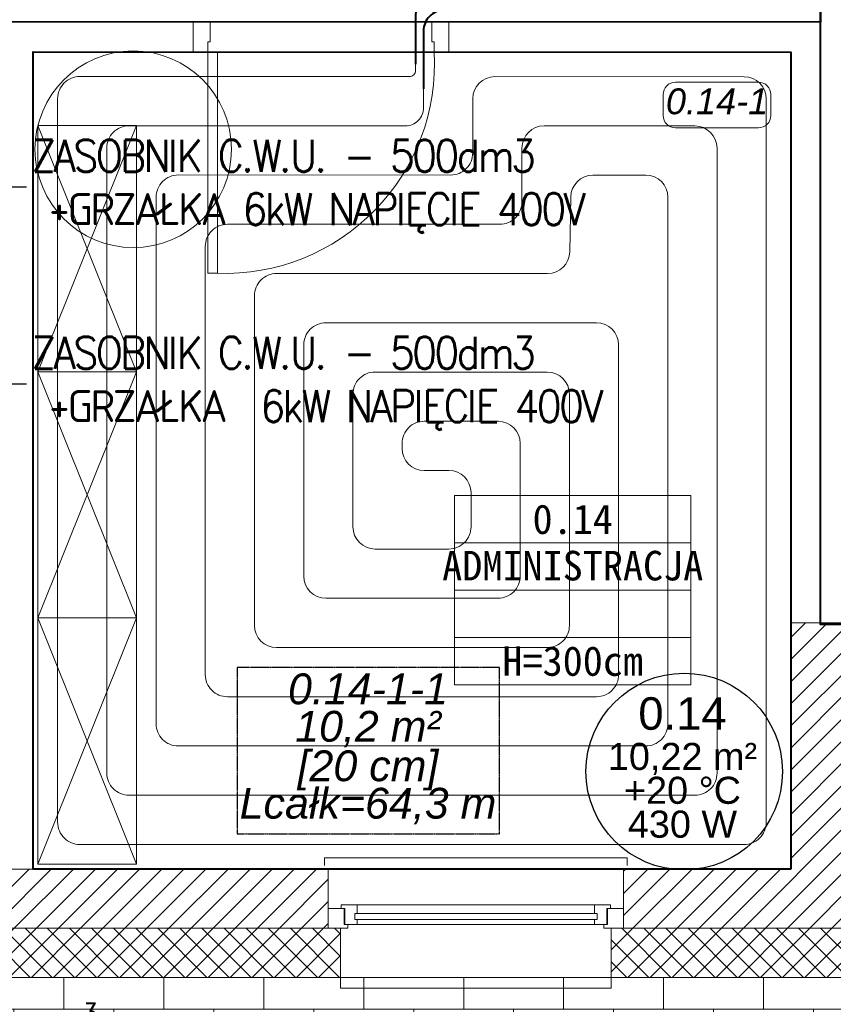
# Model space of a CAD drawing. Header units: millimetres. Extents: x -17122 to 7392, y -6480 to -3200.
# Tile 15 of 70: x -2484 to -2153, y -5091 to -4691. Entities that reach past the tile are written whole.
import ezdxf
from ezdxf import colors
from ezdxf.entities.mleader import LeaderData, LeaderLine
from ezdxf.enums import TextEntityAlignment as Align
from ezdxf.math import Vec2, Vec3

# ---------------------------------------------------------------- set-up
doc = ezdxf.new("R2010")
doc.units = ezdxf.units.MM
doc.linetypes.add('HIDDEN2', pattern=[4.7625, 3.175, -1.5875])
doc.linetypes.add('HIDDENX2', pattern=[0.1905, 0.127, -0.0635])
doc.layers.add('_k_niewidoczna', color=72, linetype='Continuous', lineweight=9, plot=False)
for name, color, linetype, lineweight in [('_k_opis', 7, 'Continuous', 13), ('_k_stolarka', 7, 'Continuous', 13), ('_k_zarys', 7, 'HIDDEN2', 20), ('_k_ściany', 7, 'Continuous', 0), ('IS_b717ccf2-f286-464b-8c1c-720d6d4c2098__k_kreskowanie', 250, 'Continuous', 5), ('IS_b717ccf2-f286-464b-8c1c-720d6d4c2098__k_wyposażenia', 251, 'Continuous', 5), ('IS_Przyłącze (powrotne)', 5, 'Continuous', 40), ('IS_Przyłącze (zasilające)', 1, 'Continuous', 40), ('s-gaz', 54, 'Continuous', 50)]:
    doc.layers.add(name, color=color, linetype=linetype, lineweight=lineweight)
for name, color, linetype, lineweight, true_color in [('Default', 7, 'Continuous', 15, 0x000000), ('IS_b717ccf2-f286-464b-8c1c-720d6d4c2098__k_ocieplenie', 7, 'Continuous', 13, 0x000000), ('IS_b717ccf2-f286-464b-8c1c-720d6d4c2098__k_opis', 7, 'Continuous', 5, 0x000000), ('IS_b717ccf2-f286-464b-8c1c-720d6d4c2098__k_tabela', 7, 'Continuous', 5, 0x000000), ('IS_b717ccf2-f286-464b-8c1c-720d6d4c2098__k_ściany', 7, 'Continuous', 5, 0x000000), ('IS_Floors zone', 7, 'Continuous', 5, 0x008000), ('IS_Heating_cooling floor', 7, 'HIDDENX2', 5, 0x008000), ('IS_Room (Automatic)', 7, 'Continuous', 5, 0xffffff), ('IS_Strefa podłóg', 7, 'Continuous', 40, 0x008000), ('IS_Strop1', 7, 'Continuous', 5, 0x000080), ('IS_Wężownica OChP', 7, 'Continuous', 5, 0x800080)]:
    doc.layers.add(name, color=color, linetype=linetype, lineweight=lineweight, true_color=true_color)
doc.styles.add('Arial_____', font='arial.ttf')
doc.styles.add('Arial__I__', font='ariali.ttf')
doc.styles.add('GENERATED_STYLE_1', font='MS Gothic.ttf')
doc.styles.add('GENERATED_STYLE_2', font='MS Gothic.ttf')
doc.styles.get("Standard").update_dxf_attribs({"font": 'arial.ttf'})

# ---------------------------------------------------------------- blocks, each defined once
blk = doc.blocks.new('D_90')
at = {"layer": '_k_niewidoczna', "lineweight": 0}
blk.add_lwpolyline([(135862.75, 36163.65), (135952.75, 36163.65)], dxfattribs=at)
at = {"layer": '_k_stolarka', "lineweight": 0}
for points in [[(135855.75, 36151.65), (135855.75, 36163.65), (135862.75, 36163.65), (135862.75, 36155.65), (135861.75, 36155.65), (135861.75, 36151.65), (135855.75, 36151.65)], [(135959.75, 36151.65), (135959.75, 36163.65), (135952.75, 36163.65), (135952.75, 36155.65), (135953.75, 36155.65), (135953.75, 36151.65), (135959.75, 36151.65)]]:
    blk.add_lwpolyline(points, dxfattribs=at)
blk.add_lwpolyline([(135861.75, 36151.65), (135865.75, 36151.65), (135865.75, 36061.65), (135861.75, 36061.65)], close=True, dxfattribs=at)
blk.add_lwpolyline([(135865.75, 36061.65, 0.441517), (135953.75, 36151.65)], format="xyb", dxfattribs=at)
at = {"layer": '_k_ściany', "lineweight": 0}
for points in [[(135855.75, 36151.65), (135855.75, 36163.65)], [(135959.75, 36151.65), (135959.75, 36163.65)]]:
    blk.add_lwpolyline(points, dxfattribs=at)
blk = doc.blocks.new('metryczka_80')
at = {"layer": '_k_opis', "ltscale": 0.1}
for points in [[(-80, 0), (0, 0), (0, -64), (-80, -64)], [(-80, -16), (0, -16), (0, -48), (-80, -48)]]:
    blk.add_lwpolyline(points, close=True, dxfattribs=at)
blk.add_lwpolyline([(-80, -32), (0, -32)], dxfattribs=at)
at = {"layer": '_k_opis', "ltscale": 0.1, "flags": 4}
for tag, style, p in [('ATR_NR_POM', 'GENERATED_STYLE_1', (-40, -13)), ('ATR_POM', 'GENERATED_STYLE_2', (-40, -28.71)), ('ATR_WYS', 'GENERATED_STYLE_1', (-40, -61))]:
    blk.add_attdef(tag, text='', height=10, dxfattribs=dict(at, style=style)).set_placement(p, align=Align.CENTER)
blk = doc.blocks.new('b717ccf2-f286-464b-8c1c-720d6d4c2098')
at = {"layer": 'IS_b717ccf2-f286-464b-8c1c-720d6d4c2098__k_kreskowanie', "lineweight": 0, "ltscale": 2}
h = blk.add_hatch(dxfattribs=at)
h.set_pattern_fill('ANSI37-D9591608-75E2-48B7-82E3-05F', color=256, scale=2, style=0, pattern_type=2)
h.set_pattern_definition([(45, (-5636.062, 4335.4616), (-4.490128, 4.490128), []), (135, (-5636.062, 4335.4616), (-4.490128, -4.490128), [])])
h.paths.add_polyline_path([(-963.83, -744.64), (-963.83, -724.64), (-1535.83, -724.64), (-1535.83, -589.64), (-1555.83, -589.64), (-1555.83, -744.64)], flags=0)
h.paths.add_polyline_path([(-713.83, -644.64), (-713.83, -624.64), (-756.83, -624.64), (-756.83, -724.64), (-853.83, -724.64), (-853.83, -744.64), (-736.83, -744.64), (-736.83, -644.64)], flags=0)
h.paths.add_polyline_path([(309.17, 82.36), (329.17, 82.36), (329.17, 309.36), (-326.83, 309.36), (-326.83, 289.36), (309.17, 289.36)], flags=0)
h.paths.add_polyline_path([(309.17, -317.64), (329.17, -317.64), (329.17, -117.64), (309.17, -117.64)], flags=0)
h.paths.add_polyline_path([(225.67, -724.64), (225.67, -744.64), (329.17, -744.64), (329.17, -517.64), (309.17, -517.64), (309.17, -724.64)], flags=0)
h.paths.add_polyline_path([(-34.33, -724.64), (-34.33, -744.64), (115.67, -744.64), (115.67, -724.64)], flags=0)
h.paths.add_polyline_path([(-404.33, -744.64), (-404.33, -724.64), (-500.83, -724.64), (-500.83, -644.64), (-500.83, -624.64), (-543.83, -624.64), (-543.83, -644.64), (-520.83, -644.64), (-520.83, -744.64)], flags=0)
h.paths.add_polyline_path([(-294.33, -724.64), (-294.33, -744.64), (-144.33, -744.64), (-144.33, -724.64)], flags=0)
h.paths.add_polyline_path([(-1535.83, -356.64), (-1555.83, -356.64), (-1555.83, -439.64), (-1535.83, -439.64)], flags=0)
h.paths.add_polyline_path([(-1535.83, -124.04), (-1555.83, -124.04), (-1555.83, -206.64), (-1535.83, -206.64)], flags=0)
h.paths.add_polyline_path([(-1535.83, 108.56), (-1555.83, 108.56), (-1555.83, 25.96), (-1535.83, 25.96)], flags=0)
h.paths.add_polyline_path([(-1267.27, 289.36), (-1267.27, 309.36), (-1555.83, 309.36), (-1555.83, 212.56), (-1535.83, 212.56), (-1535.83, 289.36)], flags=0)
h.paths.add_polyline_path([(-856.81, 309.36), (-856.81, 289.36), (-436.83, 289.36), (-436.83, 309.36)], flags=0)
h.paths.add_polyline_path([(-966.81, 289.36), (-966.81, 309.36), (-1157.27, 309.36), (-1157.27, 289.36)], flags=0)
h = blk.add_hatch(dxfattribs=at)
h.set_pattern_fill('ANSI31-D9591608-75E2-48B7-82E3-05F', color=256, scale=2, style=0, pattern_type=2)
h.set_pattern_definition([(45, (-5636.062, 4335.4616), (-4.490128, 4.490128), [])])
h.paths.add_polyline_path([(-713.83, -624.64), (-713.83, -600.64), (-780.83, -600.64), (-780.83, -700.64), (-848.83, -700.64), (-848.83, -724.64), (-756.83, -724.64), (-756.83, -624.64)], flags=0)
h.paths.add_polyline_path([(285.17, 82.36), (309.17, 82.36), (309.17, 289.36), (-321.83, 289.36), (-321.83, 265.36), (-221.83, 265.36), (-221.83, 39.36), (-203.83, 39.36), (-203.83, 265.36), (285.17, 265.36)], flags=0)
h.paths.add_polyline_path([(285.17, -317.64), (309.17, -317.64), (309.17, -117.64), (285.17, -117.64)], flags=0)
h.paths.add_polyline_path([(230.67, -700.64), (230.67, -724.64), (309.17, -724.64), (309.17, -517.64), (285.17, -517.64), (285.17, -700.64)], flags=0)
h.paths.add_polyline_path([(-29.33, -700.64), (-29.33, -724.64), (110.67, -724.64), (110.67, -700.64)], flags=0)
h.paths.add_polyline_path([(-289.33, -700.64), (-289.33, -724.64), (-149.33, -724.64), (-149.33, -700.64), (-203.83, -700.64), (-203.83, -356.64), (-221.83, -356.64), (-221.83, -700.64)], flags=0)
h.paths.add_polyline_path([(-409.33, -724.64), (-409.33, -700.64), (-476.83, -700.64), (-476.83, -624.64), (-476.83, -600.64), (-543.83, -600.64), (-543.83, -624.64), (-500.83, -624.64), (-500.83, -724.64)], flags=0)
h.paths.add_polyline_path([(-1535.83, -434.64), (-1511.83, -434.64), (-1511.83, -356.64), (-1535.83, -356.64)], flags=0)
h.paths.add_polyline_path([(-1511.83, -594.64), (-1535.83, -594.64), (-1535.83, -724.64), (-968.83, -724.64), (-968.83, -700.64), (-1511.83, -700.64)], flags=0)
h.paths.add_polyline_path([(-1511.83, 108.56), (-1535.83, 108.56), (-1535.83, 30.96), (-1511.83, 30.96)], flags=0)
h.paths.add_polyline_path([(-1272.27, 265.36), (-1272.27, 289.36), (-1535.83, 289.36), (-1535.83, 212.56), (-1511.83, 212.56), (-1511.83, 265.36)], flags=0)
h.paths.add_polyline_path([(-971.81, 265.36), (-971.81, 289.36), (-1152.27, 289.36), (-1152.27, 265.36)], flags=0)
h.paths.add_polyline_path([(-851.81, 289.36), (-851.81, 265.36), (-441.83, 265.36), (-441.83, 289.36)], flags=0)
h.paths.add_polyline_path([(-1443.83, -206.64), (-1443.83, -188.64), (-1511.83, -188.64), (-1511.83, -129.04), (-1535.83, -129.04), (-1535.83, -206.64)], flags=0)
h.paths.add_polyline_path([(-1339.83, -188.64), (-1339.83, -206.64), (-1255.41, -206.64), (-1255.41, -188.64)], flags=0)
h.paths.add_polyline_path([(-1037.81, -206.64), (-1037.81, -188.64), (-1151.41, -188.64), (-1151.41, -206.64)], flags=0)
h.paths.add_polyline_path([(-803.81, -206.64), (-803.81, -188.64), (-933.81, -188.64), (-933.81, -206.64)], flags=0)
h.paths.add_polyline_path([(-438.83, -188.64), (-438.83, -206.64), (-203.83, -206.64), (-203.83, -64.64), (-221.83, -64.64), (-221.83, -188.64)], flags=0)
h.paths.add_polyline_path([(-530.83, -206.64), (-530.83, -188.64), (-699.81, -188.64), (-699.81, -206.64)], flags=0)
h = blk.add_hatch(dxfattribs=at)
h.set_pattern_fill('AR-B816-D9591608-75E2-48B7-82E3-05', color=256, scale=0.1, style=0, pattern_type=2)
h.set_pattern_definition([(0, (-5636.062, 4335.462), (0, 20.32), []), (90, (-5636.062, 4335.462), (-20.32, 20.32), [20.32, -20.32])])
h.paths.add_polyline_path([(-1555.83, 242.36), (-1755.83, 242.36), (-1755.83, 85.36), (-1555.83, 85.36), (-1555.83, 108.56), (-1535.83, 108.56), (-1535.83, 212.56), (-1555.83, 212.56)], flags=0)
h.paths.add_polyline_path([(-703.83, -729.64), (-703.83, -649.64), (-553.83, -649.64), (-553.83, -729.64)], flags=0)
h.paths.add_polyline_path([(-520.83, -744.64), (-520.83, -644.64), (-543.83, -644.64), (-543.83, -624.64), (-713.83, -624.64), (-713.83, -644.64), (-736.83, -644.64), (-736.83, -744.64), (-1555.83, -744.64), (-1555.83, -356.64), (-1535.83, -356.64), (-1535.83, -206.64), (-1555.83, -206.64), (-1755.83, -206.64), (-1755.83, -944.64), (-520.83, -944.64)], flags=0)
at = {"layer": '_k_stolarka', "lineweight": 0}
for points in [[(-847.33, -699.14), (-847.33, -696.14), (-970.33, -696.14), (-970.33, -699.14)], [(-963.58, -716.64), (-963.58, -715.14), (-957.08, -715.14), (-957.08, -718.64), (-958.08, -718.64), (-958.08, -721.14), (-957.08, -721.14), (-957.08, -723.14), (-962.08, -723.14), (-962.08, -716.64), (-963.58, -716.64)], [(-854.08, -716.64), (-854.08, -715.14), (-860.58, -715.14), (-860.58, -718.64), (-859.58, -718.64), (-859.58, -721.14), (-860.58, -721.14), (-860.58, -723.14), (-855.58, -723.14), (-855.58, -716.64), (-854.08, -716.64)], [(-968.83, -716.64), (-968.83, -724.64), (-960.83, -724.64), (-960.83, -723.14), (-962.33, -723.14), (-962.33, -716.64), (-968.83, -716.64)], [(-848.83, -716.64), (-848.83, -724.64), (-856.83, -724.64), (-856.83, -723.14), (-855.33, -723.14), (-855.33, -716.64), (-848.83, -716.64)], [(-853.83, -744.64), (-853.83, -748.98), (-963.83, -748.98), (-963.83, -742.64)]]:
    blk.add_lwpolyline(points, dxfattribs=at)
for points in [[(-957.08, -718.64), (-860.58, -718.64), (-860.58, -715.14), (-957.08, -715.14)], [(-860.58, -723.14), (-957.08, -723.14), (-957.08, -721.14), (-860.58, -721.14)]]:
    blk.add_lwpolyline(points, close=True, dxfattribs=at)
at = {"layer": '_k_zarys', "lineweight": 0, "ltscale": 2}
for points in [[(-848.83, -700.64), (-968.83, -700.64)], [(-853.83, -744.64), (-963.83, -744.64)]]:
    blk.add_lwpolyline(points, dxfattribs=at)
at = {"layer": '_k_ściany', "lineweight": 0}
for points in [[(-968.83, -700.64), (-968.83, -724.64), (-963.83, -724.64), (-963.83, -744.64)], [(-848.83, -700.64), (-848.83, -724.64), (-853.83, -724.64), (-853.83, -744.64)]]:
    blk.add_lwpolyline(points, dxfattribs=at)
at = {"layer": 'IS_b717ccf2-f286-464b-8c1c-720d6d4c2098__k_ocieplenie', "lineweight": 0}
for points in [[(-1555.83, -589.64), (-1555.83, -744.64), (-963.83, -744.64)], [(-853.83, -744.64), (-736.83, -744.64), (-736.83, -644.64), (-713.83, -644.64)]]:
    blk.add_lwpolyline(points, dxfattribs=at)
at = {"layer": 'IS_b717ccf2-f286-464b-8c1c-720d6d4c2098__k_wyposażenia', "lineweight": 0, "ltscale": 2}
for points in [[(-1086.83, -498.64), (-1046.83, -498.64), (-1046.83, -398.64), (-1086.83, -398.64), (-1086.83, -498.64), (-1046.83, -398.64), (-1086.83, -398.64), (-1046.83, -498.64)], [(-1086.83, -598.64), (-1046.83, -598.64), (-1046.83, -498.64), (-1086.83, -498.64), (-1086.83, -598.64), (-1046.83, -498.64), (-1086.83, -498.64), (-1046.83, -598.64)], [(-1086.83, -698.64), (-1046.83, -698.64), (-1046.83, -598.64), (-1086.83, -598.64), (-1086.83, -698.64), (-1046.83, -598.64), (-1086.83, -598.64), (-1046.83, -698.64)]]:
    blk.add_lwpolyline(points, dxfattribs=at)
at = {"layer": 'IS_b717ccf2-f286-464b-8c1c-720d6d4c2098__k_ściany', "lineweight": 0}
for points in [[(-919.81, -368.64), (-780.83, -368.64)], [(-1535.83, -594.64), (-1535.83, -724.64), (-968.83, -724.64)], [(-1511.83, -594.64), (-1511.83, -700.64), (-968.83, -700.64)], [(-848.83, -724.64), (-756.83, -724.64), (-756.83, -624.64), (-713.83, -624.64)]]:
    blk.add_lwpolyline(points, dxfattribs=at)
for points in [[(-1023.81, -356.64, 0), (-1262.83, -356.64, 0)], [(-768.83, -356.64, 0), (-919.81, -356.64, 0)], [(-768.83, -356.64, 0), (-768.83, -600.64, 0)], [(-1088.83, -368.64, 0), (-1088.83, -700.64, 0)], [(-1088.83, -368.64, 0), (-1023.81, -368.64, 0)], [(-780.83, -368.64, 0), (-780.83, -700.64, 0)], [(-780.83, -600.64, 0), (-713.83, -600.64, 0)], [(-848.83, -700.64, 0), (-780.83, -700.64, 0)]]:
    blk.add_polyline3d(points, dxfattribs=at)
at = {"layer": 'IS_b717ccf2-f286-464b-8c1c-720d6d4c2098__k_tabela', "lineweight": 0, "ltscale": 0.1}
ref = blk.add_blockref('metryczka_80', (-821.49, -548.94), dxfattribs=dict(at, xscale=1.2, yscale=1.2, zscale=1.2))
ref.add_attrib('ATR_NR_POM', '0.14', dxfattribs={"layer": 'IS_b717ccf2-f286-464b-8c1c-720d6d4c2098__k_opis', "ltscale": 0.1, "height": 12, "style": 'GENERATED_STYLE_1'}).set_placement((-869.49, -564.54), align=Align.CENTER)
ref.add_attrib('ATR_POM', 'ADMINISTRACJA', dxfattribs={"layer": 'IS_b717ccf2-f286-464b-8c1c-720d6d4c2098__k_opis', "ltscale": 0.1, "height": 12, "style": 'GENERATED_STYLE_2'}).set_placement((-869.49, -583.39), align=Align.CENTER)
ref.add_attrib('ATR_WYS', 'H=300cm', dxfattribs={"layer": 'IS_b717ccf2-f286-464b-8c1c-720d6d4c2098__k_opis', "ltscale": 0.1, "height": 12, "style": 'GENERATED_STYLE_1'}).set_placement((-869.49, -622.14), align=Align.CENTER)
at = {"layer": 'IS_b717ccf2-f286-464b-8c1c-720d6d4c2098__k_ściany', "lineweight": 0, "ltscale": 2}
blk.add_blockref('D_90', (-136879.56, -36520.29), dxfattribs=at)

msp = doc.modelspace()

# ---------------------------------------------------------------- block references
at = {"layer": 'Default', "lineweight": 5, "zscale": 100}
msp.add_blockref('b717ccf2-f286-464b-8c1c-720d6d4c2098', (-1389.75, -4335.46), dxfattribs=at)

# ---------------------------------------------------------------- next in the draw order: linework, layer by layer
at = {"lineweight": 30}
msp.add_circle((-2213.93, -4996.48), 39.93, dxfattribs=at)
at = {"layer": 'IS_Floors zone'}
msp.add_lwpolyline([(-2217.51, -4735.04), (-2183.73, -4735.04, 0.414214), (-2178.73, -4730.04), (-2178.73, -4721.5, 0.414214), (-2183.73, -4716.5), (-2217.51, -4716.5, 0.414214), (-2222.51, -4721.5), (-2222.51, -4730.04, 0.414214)], format="xyb", close=True, dxfattribs=at)
at = {"layer": 'IS_Heating_cooling floor', "lineweight": 30}
msp.add_lwpolyline([(-2395.57, -5021.72), (-2288.99, -5021.72), (-2288.99, -4954.27), (-2395.57, -4954.27)], close=True, dxfattribs=at)
at = {"layer": 'IS_Przyłącze (powrotne)', "color": 132, "true_color": 0x00c8c8, "transparency": 33554687, "extrusion": (0, 0, -1)}
msp.add_lwpolyline([(2467.46, -4535.2), (2466.81, -4535.2, 0.414214), (2466.19, -4535.83), (2466.19, -4547.45, -0.414214), (2457.19, -4556.45), (2171.47, -4556.45, 0.414214), (2162.47, -4565.45), (2162.47, -4678.34, 0.414214), (2171.47, -4687.34), (2311.61, -4687.34, -0.414224), (2319.87, -4695.61), (2319.87, -4704.21), (2319.88, -4719.21)], format="xyb", dxfattribs=at)
at = {"layer": 'IS_Przyłącze (zasilające)', "color": 132, "true_color": 0x00c8c8, "transparency": 33554687}
msp.add_lwpolyline([(-2467.46, -4532.5), (-2468.11, -4532.5, 0.414214), (-2468.74, -4533.13), (-2468.74, -4552.15, 0.414214), (-2459.74, -4561.15), (-2177.17, -4561.15, -0.414214), (-2168.17, -4570.15), (-2168.17, -4671.85, -0.414214), (-2177.17, -4680.85), (-2314.15, -4680.85, 0.414224), (-2323.15, -4689.85), (-2323.15, -4704.21), (-2323.15, -4709.21)], format="xyb", dxfattribs=at)
at = {"layer": 'IS_Room (Automatic)'}
msp.add_circle((-2437.88, -4743.74), 39.93, dxfattribs=at)
at = {"layer": 'IS_Strefa podłóg'}
for points in [[(-2158.58, -4692.1), (-2922.98, -4691.84), (-2922.98, -4542.1), (-2158.07, -4542.1)], [(-2158.58, -4542.1), (-1605.58, -4542.1), (-1605.58, -4692.1), (-1928.58, -4692.1), (-1928.58, -4936.72), (-2158.58, -4936.72), (-2158.58, -4692.06)], [(-2170.58, -5036.1), (-2478.58, -5036.1), (-2478.58, -4704.17), (-2170.58, -4704.25)]]:
    msp.add_lwpolyline(points, close=True, dxfattribs=at)
at = {"layer": 'IS_Strop1'}
msp.add_lwpolyline([(-2945.58, -4026.1), (-1060.58, -4026.1), (-1060.58, -5080.1), (-1910.58, -5080.1), (-1910.58, -4980.1), (-2126.58, -4980.1), (-2126.58, -5080.1), (-2945.58, -5080.1)], close=True, dxfattribs=at)
at = {"layer": 'IS_Wężownica OChP', "color": 132, "true_color": 0x00c8c8, "transparency": 33554687, "extrusion": (0, 0, -1)}
msp.add_lwpolyline([(2323.15, -4709.21), (2323.15, -4711.76, 0.414214), (2325.6, -4714.21), (2459.57, -4714.17, -0.414294), (2468.58, -4723.17), (2468.58, -5017.1, -0.414214), (2459.58, -5026.1), (2189.58, -5026.1, -0.414214), (2180.58, -5017.1), (2180.58, -4723.25, -0.414133), (2189.57, -4714.25), (2290.87, -4714.22, -0.414213), (2299.88, -4723.22), (2299.88, -4745.22, 0.414214), (2308.89, -4754.21), (2419.57, -4754.18, -0.414295), (2428.58, -4763.18), (2428.58, -4977.1, -0.414214), (2419.58, -4986.1), (2229.58, -4986.1, -0.414214), (2220.58, -4977.1), (2220.58, -4763.24, -0.414132), (2229.57, -4754.24), (2251.04, -4754.23, -0.409239), (2260.04, -4763.08), (2260.42, -4785.38, 0.409239), (2269.43, -4794.23), (2379.57, -4794.2, -0.414295), (2388.58, -4803.2), (2388.58, -4937.1, -0.414213), (2379.58, -4946.1), (2269.58, -4946.1, -0.414214), (2260.58, -4937.1), (2260.58, -4843.23, -0.414132), (2269.57, -4834.23), (2339.57, -4834.21, -0.414295), (2348.58, -4843.21), (2348.58, -4897.1, -0.414213), (2339.58, -4906.1), (2309.58, -4906.1, -0.414214), (2300.58, -4897.1), (2300.58, -4883.21, -0.414132), (2309.57, -4874.21), (2319.58, -4874.21, 0.414131), (2328.58, -4865.21), (2328.58, -4863.21, 0.414295), (2319.57, -4854.21), (2289.57, -4854.22, 0.414132), (2280.58, -4863.22), (2280.58, -4917.1, 0.414214), (2289.58, -4926.1), (2359.58, -4926.1, 0.414213), (2368.58, -4917.1), (2368.58, -4823.2, 0.414295), (2359.57, -4814.2), (2249.57, -4814.23, 0.414132), (2240.58, -4823.23), (2240.58, -4957.1, 0.414214), (2249.58, -4966.1), (2399.58, -4966.1, 0.414214), (2408.58, -4957.1), (2408.58, -4783.19, 0.414295), (2399.57, -4774.19), (2288.89, -4774.22, -0.414214), (2279.89, -4765.22), (2279.88, -4743.22, 0.414213), (2270.88, -4734.23), (2209.57, -4734.24, 0.414133), (2200.58, -4743.24), (2200.58, -4997.1, 0.414214), (2209.58, -5006.1), (2439.58, -5006.1, 0.414214), (2448.58, -4997.1), (2448.58, -4743.18, 0.414294), (2439.57, -4734.18), (2327.23, -4734.21, -0.414214), (2319.88, -4726.86), (2319.88, -4719.21)], format="xyb", dxfattribs=at)

# ---------------------------------------------------------------- next in the draw order: texts
at = {"layer": 'IS_Floors zone', "color": 96, "true_color": 0x008000, "transparency": 33554687, "style": 'Arial__I__'}
msp.add_text('0.14-1', height=10.5, dxfattribs=at).set_placement((-2200.58, -4724.25), align=Align.MIDDLE_CENTER)
at = {"layer": 'IS_Heating_cooling floor', "color": 96, "true_color": 0x008000, "transparency": 33554687, "style": 'Arial__I__'}
for s, p in [('0.14-1-1', (-2342.45, -4972.9)), ('[20 cm]', (-2342.45, -5004.15))]:
    msp.add_text(s, height=12.5, dxfattribs=at).set_placement(p, align=Align.BOTTOM_CENTER)
for s, p in [('10,2 m²', (-2342.45, -4978.11)), ('Lcałk=64,3 m', (-2342.45, -5009.36))]:
    msp.add_text(s, height=12.5, dxfattribs=at).set_placement(p, align=Align.MIDDLE_CENTER)
at = {"layer": 'IS_Room (Automatic)', "color": 18, "true_color": 0x000000, "transparency": 33554687, "style": 'Arial_____'}
msp.add_text('0.14', height=13.2, dxfattribs=at).set_placement((-2214.63, -4983.47), align=Align.BOTTOM_CENTER)
for s, p in [('10,22 m²', (-2214.63, -4990.35)), ('+20 °C', (-2214.63, -5004.1)), ('430 W', (-2214.63, -5017.85))]:
    msp.add_text(s, height=11, dxfattribs=at).set_placement(p, align=Align.MIDDLE_CENTER)

# ---------------------------------------------------------------- next in the draw order: leaders
at = {"lineweight": 30}
ml = msp.add_multileader_mtext('Standard', dxfattribs=at)
ml.set_content('{\\Fromans|c238;\\W0.9;\\T0.9;\\C0;ZASOBNIK C.W.U. - 500dm3\\P \\A1;\\Fsimplex|c238;+GRZAŁKA 6kW NAPIĘCIE 400V}', color=256)
ml.set_leader_properties()
ml.build(insert=Vec2(0, 0))
ml.multileader.update_dxf_attribs({"text_left_attachment_type": 2, "text_right_attachment_type": 2, "arrow_head_size": 0})
ctx = ml.context
ctx.base_point, ctx.char_height, ctx.arrow_head_size, ctx.plane_origin = Vec3(-2481.25, -4759.05), 13, 0, Vec3(-3101.95, -4449.66)
ctx.left_attachment, ctx.right_attachment = 2, 2
notes = []
notes.append((ctx, [(1, (1, 1, 0), (-2512.8, -4759.05), (1, 0), 31.56, [(0, [(-2540.58, -4759.05)], 0, [])])]))
ctx.mtext.insert, ctx.mtext.rotation, ctx.mtext.width, ctx.mtext.flow_direction = Vec3(-2479.25, -4739.86), 6.283185, 362.4681, 5
ml = msp.add_multileader_mtext('Standard', dxfattribs=at)
ml.set_content('\\pxt4;{\\Fromans|c238;\\W0.9;\\T0.9;\\C0;ZASOBNIK C.W.U. - 500dm3\\P \\A1;\\Fsimplex|c238;+GRZAŁKA  6kW NAPIĘCIE 400V}', color=256)
ml.set_leader_properties()
ml.build(insert=Vec2(0, 0))
ml.multileader.update_dxf_attribs({"text_left_attachment_type": 2, "text_right_attachment_type": 2, "arrow_head_size": 0})
ctx = ml.context
ctx.base_point, ctx.char_height, ctx.arrow_head_size, ctx.plane_origin = Vec3(-2481.25, -4839.05), 13, 0, Vec3(-3101.95, -4529.66)
ctx.left_attachment, ctx.right_attachment = 2, 2
notes.append((ctx, [(1, (1, 1, 0), (-2512.8, -4839.05), (1, 0), 31.56, [(0, [(-2540.58, -4839.05)], 0, [])])]))
ctx.mtext.insert, ctx.mtext.rotation, ctx.mtext.width, ctx.mtext.flow_direction = Vec3(-2479.25, -4819.86), 6.283185, 339.1063, 5
at = {"lineweight": 30, "ltscale": 40}
ml = msp.add_multileader_mtext('Standard', dxfattribs=at)
ml.set_content('\\A1;{\\Fsimplex|c0;\\H0.92308x;\\W0.9;\\T0.9;POMPA CIEPŁA\\Fsimplex|c238; 1- SPRĘŻARKOWA\\PMOC GRZEWCZA 17,5 kW\\H1.0833x; }', color=256)
ml.set_leader_properties()
ml.build(insert=Vec2(0, 0))
ml.multileader.update_dxf_attribs({"text_left_attachment_type": 2, "text_right_attachment_type": 2, "dogleg_length": 0.36, "arrow_head_size": 0})
ctx = ml.context
ctx.base_point, ctx.char_height, ctx.arrow_head_size, ctx.plane_origin = Vec3(-2574.77, -5329.62), 13, 0, Vec3(-2700.44, -6039.45)
ctx.left_attachment, ctx.right_attachment = 2, 2
notes.append((ctx, [(1, (1, 1, 0), (-2626.24, -5329.62), (1, 0), 51.47, [(0, [(-2811.71, -4943.5)], 0, [])])]))
ctx.mtext.insert, ctx.mtext.width, ctx.mtext.flow_direction = Vec3(-2572.77, -5310.66), 748.5545, 5
at = {"layer": 's-gaz', "color": 0, "lineweight": 30, "ltscale": 40}
ml = msp.add_multileader_mtext('Standard', dxfattribs=at)
ml.set_content('\\pxt4;{\\Fromans|c238;\\W0.9;\\T0.9;ZBIORNIK BUFOROWY \\A1;\\Fsimplex|c238; \\A0;\\Fromans|c238;200\\A1;\\Fsimplex|c238;dm\\H0.7x;\\S3^ ;\\H1.4286x;\\P+GRZAŁKA \\P6kW NAPIĘCIE 400V}')
ml.set_leader_properties()
ml.build(insert=Vec2(0, 0))
ml.multileader.update_dxf_attribs({"text_left_attachment_type": 2, "text_right_attachment_type": 2, "dogleg_length": 0.36, "arrow_head_size": 0})
ctx = ml.context
ctx.base_point, ctx.char_height, ctx.arrow_head_size, ctx.plane_origin = Vec3(-2655.63, -5118.31), 12, 0, Vec3(-2007.55, -5024.54)
ctx.left_attachment, ctx.right_attachment = 2, 2
notes.append((ctx, [(1, (1, 1, 0), (-2696.07, -5118.31), (1, 0), 40.45, [(0, [(-2696.07, -5017.41)], 0, [])])]))
ctx.mtext.insert, ctx.mtext.rotation, ctx.mtext.width, ctx.mtext.flow_direction = Vec3(-2653.63, -5090.59), 6.283185, 1095.1377, 5
for ctx, leaders in notes:
    for number, flags, end, landing, length, lines in leaders:
        leader = LeaderData()
        leader.index, (leader.has_last_leader_line, leader.has_dogleg_vector, leader.attachment_direction) = number, flags
        leader.last_leader_point, leader.dogleg_vector, leader.dogleg_length = Vec3(end), Vec3(landing), length
        for number, points, colour, breaks in lines:
            line = LeaderLine()
            line.index, line.vertices, line.color, line.breaks = number, Vec3.list(points), colors.encode_raw_color(colour), breaks
            leader.lines.append(line)
        ctx.leaders.append(leader)

doc.saveas('drawing.dxf')
